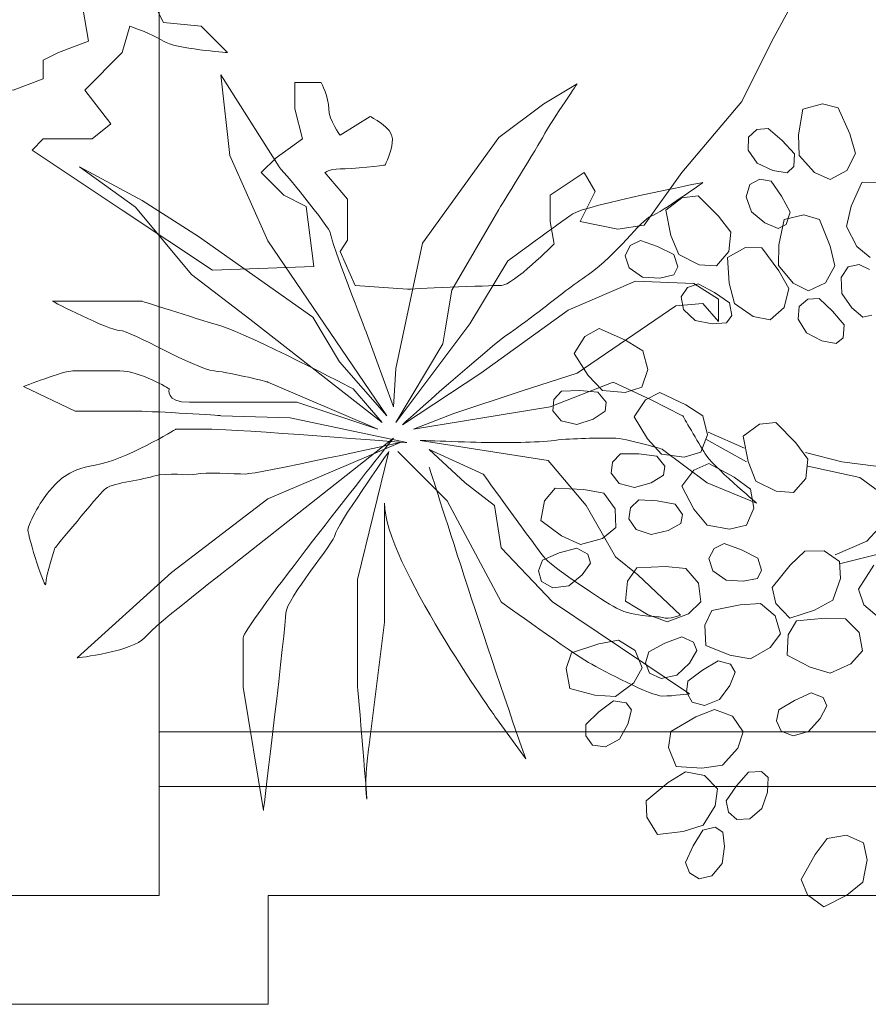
# Model space of a CAD drawing. Header units: millimetres. Extents: x -750 to 57307, y -2234 to 18901.
# Tile 2 of 102: x 1258 to 2445, y 0 to 1378. Entities that reach past the tile are written whole.
import ezdxf

# ---------------------------------------------------------------- set-up
doc = ezdxf.new("R2010")
doc.units = ezdxf.units.MM
doc.header["$MEASUREMENT"] = 0
doc.layers.add('GREY SCALE', color=9, linetype='Continuous', lineweight=0, true_color=0x808080)
doc.layers.add('GREYSCALE', color=9, linetype='Continuous', lineweight=0, true_color=0x808080)

# ---------------------------------------------------------------- blocks, each defined once
blk = doc.blocks.new('FLOOR PLAN')
at = {"layer": 'GREYSCALE', "ltscale": 0.25}
for p, q in [((1453.1, 1755), (1453.1, 152.4)), ((1453.1, 1755), (1453.1, 152.4)), ((1453.1, 1755), (1453.1, 152.4)), ((1453.1, 381), (1453.1, 304.8)), ((4069.5, 381), (1453.1, 381)), ((1453.1, 381), (4069.5, 381)), ((1453.1, 304.8), (1453.1, 304.8)), ((1453.1, 304.8), (4032.6, 304.8)), ((4032.6, 304.8), (1453.1, 304.8)), ((1453.1, 304.8), (4069.5, 304.8)), ((1453.1, 304.8), (4069.5, 304.8)), ((1453.1, 152.4), (1453.1, 304.8)), ((1453.1, 304.8), (11785.4, 304.8)), ((1453.1, 152.4), (152.4, 152.4)), ((1453.1, 152.4), (152.4, 152.4)), ((1453.1, 152.4), (152.4, 152.4)), ((152.4, 152.4), (1453.1, 152.4))]:
    blk.add_line(p, q, dxfattribs=at)
at = {"layer": 'GREYSCALE'}
for p, q in [((2354, 1252.2), (2381.3, 1260)), ((2381.3, 1260), (2403.5, 1254.4)), ((2403.5, 1254.4), (2419.8, 1217.7)), ((2347.8, 1216.6), (2354, 1252.2)), ((2277.2, 1195.2), (2278, 1213.1)), ((2278, 1213.1), (2289.7, 1223.8)), ((2289.7, 1223.8), (2305.5, 1225.3)), ((2305.5, 1225.3), (2325, 1208.7)), ((2348.7, 1187.3), (2347.8, 1216.6)), ((2419.8, 1217.7), (2427.5, 1190.4)), ((2325, 1208.7), (2342.1, 1189.9)), ((2289.8, 1176.6), (2277.2, 1195.2)), ((2342.1, 1189.9), (2341.3, 1172)), ((2370.1, 1163.9), (2348.7, 1187.3)), ((2427.5, 1190.4), (2415.2, 1166.3)), ((2311.8, 1166.6), (2289.8, 1176.6)), ((2341.3, 1172), (2331.9, 1163.4)), ((2331.9, 1163.4), (2311.8, 1166.6)), ((2392.1, 1153.9), (2370.1, 1163.9)), ((2415.2, 1166.3), (2392.1, 1153.9)), ((2274.6, 1129.8), (2279.9, 1146.9)), ((2279.9, 1146.9), (2293.9, 1154.3)), ((2293.9, 1154.3), (2309.6, 1151.8)), ((2309.6, 1151.8), (2324.2, 1130.8)), ((2421.3, 1116.8), (2436.2, 1149.7)), ((2436.2, 1149.7), (2464.6, 1150.3)), ((2184.6, 1128.2), (2207.4, 1131.1)), ((2207.4, 1131.1), (2235.8, 1102.8)), ((2282.1, 1108.6), (2274.6, 1129.8)), ((2324.2, 1130.8), (2336, 1108.3)), ((2162, 1111.2), (2184.6, 1128.2)), ((2414.8, 1088.2), (2421.3, 1116.8)), ((2169.1, 1075.7), (2162, 1111.2)), ((2235.8, 1102.8), (2252.9, 1080.1)), ((2300.8, 1093.4), (2282.1, 1108.6)), ((2327.7, 1098), (2355.3, 1104.6)), ((2336, 1108.3), (2330.7, 1091.1)), ((2355.3, 1104.6), (2377.3, 1098.2)), ((2319.4, 1085.2), (2300.8, 1093.4)), ((2330.7, 1091.1), (2319.4, 1085.2)), ((2320.1, 1062.6), (2327.7, 1098)), ((2377.3, 1098.2), (2392.1, 1060.8)), ((2429.5, 1060.1), (2414.8, 1088.2)), ((2180.5, 1048.8), (2169.1, 1075.7)), ((2252.9, 1080.1), (2250.1, 1053.1)), ((2105.3, 1047.2), (2112.4, 1061.4)), ((2112.4, 1061.4), (2126.5, 1068.6)), ((2126.5, 1068.6), (2150.7, 1060.1)), ((2319.9, 1033.4), (2320.1, 1062.6)), ((2392.1, 1060.8), (2398.7, 1033.2)), ((2111, 1030.2), (2105.3, 1047.2)), ((2150.7, 1060.1), (2173.4, 1048.8)), ((2173.4, 1048.8), (2179.1, 1031.7)), ((2209, 1034.6), (2180.5, 1048.8)), ((2250.1, 1053.1), (2233.1, 1033.2)), ((2248.6, 1044.9), (2273.5, 1058.6)), ((2273.5, 1058.6), (2296.3, 1058.2)), ((2296.3, 1058.2), (2320.5, 1026.1)), ((2448.3, 1044.9), (2429.5, 1060.1)), ((2233.1, 1033.2), (2209, 1034.6)), ((2250.7, 1008.8), (2248.6, 1044.9)), ((2340.3, 1009.1), (2319.9, 1033.4)), ((2398.7, 1033.2), (2385.4, 1009.6)), ((2417.2, 1031.9), (2432.8, 1035)), ((2432.8, 1035), (2447.1, 1028.2)), ((2129.5, 1017.5), (2111, 1030.2)), ((2173.5, 1020.4), (2153.6, 1016.1)), ((2179.1, 1031.7), (2173.5, 1020.4)), ((2320.5, 1026.1), (2334.2, 1001.3)), ((2407.3, 1016.9), (2417.2, 1031.9)), ((2153.6, 1016.1), (2129.5, 1017.5)), ((2192.4, 1002.7), (2207.5, 1007.8)), ((2207.5, 1007.8), (2230.2, 995.9)), ((2258.1, 980.5), (2250.7, 1008.8)), ((2361.8, 998.1), (2340.3, 1009.1)), ((2385.4, 1009.6), (2361.8, 998.1)), ((2408.6, 994.5), (2407.3, 1016.9)), ((2183.4, 989.7), (2192.4, 1002.7)), ((2230.2, 995.9), (2251.1, 981.5)), ((2334.2, 1001.3), (2327.6, 975)), ((2422.3, 974.6), (2408.6, 994.5)), ((2186.7, 972), (2183.4, 989.7)), ((2251.1, 981.5), (2254.3, 963.9)), ((2284.3, 962.5), (2258.1, 980.5)), ((2348.6, 976.3), (2360.8, 986.5)), ((2360.8, 986.5), (2376.6, 987.3)), ((2376.6, 987.3), (2395.4, 969.9)), ((2203.2, 956.8), (2186.7, 972)), ((2327.6, 975), (2308, 957.7)), ((2347.1, 958.4), (2348.6, 976.3)), ((2395.4, 969.9), (2411.7, 950.5)), ((2437.9, 961.5), (2422.3, 974.6)), ((2226.9, 952), (2203.2, 956.8)), ((2247.1, 953.4), (2226.9, 952)), ((2254.3, 963.9), (2247.1, 953.4)), ((2308, 957.7), (2284.3, 962.5)), ((2358.9, 939.3), (2347.1, 958.4)), ((2450.3, 964.1), (2437.9, 961.5)), ((2048.9, 934.4), (2069, 945.3)), ((2069, 945.3), (2105.8, 929.1)), ((2380.5, 928.4), (2358.9, 939.3)), ((2411.7, 950.5), (2410.1, 932.6)), ((2033.9, 910.3), (2048.9, 934.4)), ((2105.8, 929.1), (2129.9, 914.1)), ((2400.4, 924.4), (2380.5, 928.4)), ((2410.1, 932.6), (2400.4, 924.4)), ((2053.4, 879.8), (2033.9, 910.3)), ((2129.9, 914.1), (2137, 888)), ((2137, 888), (2128.4, 863.3)), ((2073.7, 858.8), (2053.4, 879.8)), ((2005.6, 846), (2016.3, 857.8)), ((2016.3, 857.8), (2041.8, 858.6)), ((2041.8, 858.6), (2067.1, 856.2)), ((2067.1, 856.2), (2078.6, 842.4)), ((2105.4, 855.9), (2073.7, 858.8)), ((2128.4, 863.3), (2105.4, 855.9)), ((2133.5, 845.8), (2153.9, 856.1)), ((2153.9, 856.1), (2190.2, 838.9)), ((2004.1, 830.2), (2005.6, 846)), ((2078.6, 842.4), (2077.4, 829.8)), ((2117.8, 822.1), (2133.5, 845.8)), ((2015.6, 816.4), (2004.1, 830.2)), ((2077.4, 829.8), (2060.5, 818.6)), ((2190.2, 838.9), (2213.9, 823.2)), ((2037.5, 811.2), (2015.6, 816.4)), ((2060.5, 818.6), (2037.5, 811.2)), ((2136.4, 791.1), (2117.8, 822.1)), ((2213.9, 823.2), (2220.3, 796.9)), ((2293.3, 811.6), (2316.1, 814.2)), ((2316.1, 814.2), (2344.2, 785.5)), ((2272, 778.1), (2221.2, 800.4)), ((2270.4, 794.8), (2293.3, 811.6)), ((2156.2, 769.5), (2136.4, 791.1)), ((2220.3, 796.9), (2210.9, 772.4)), ((2275.1, 759.1), (2218, 790.8)), ((2277.2, 759.2), (2270.4, 794.8)), ((2344.2, 785.5), (2361, 762.6)), ((2210.9, 772.4), (2187.7, 765.7)), ((2357.6, 771.8), (2408.4, 759.1)), ((2085.8, 742.9), (2087.7, 758.6)), ((2087.7, 758.6), (2098.7, 770.1)), ((2098.7, 770.1), (2124.3, 770.2)), ((2124.3, 770.2), (2149.5, 767.1)), ((2149.5, 767.1), (2160.6, 753)), ((2187.7, 765.7), (2156.2, 769.5)), ((2288.3, 732.1), (2277.2, 759.2)), ((2361, 762.6), (2357.9, 735.7)), ((2408.4, 759.1), (2456, 752.7)), ((2160.6, 753), (2159, 740.4)), ((2184.5, 724.8), (2201.4, 747.5)), ((2201.4, 747.5), (2222.4, 756.7)), ((2222.4, 756.7), (2257.7, 737.6)), ((2433.8, 736.9), (2360.8, 752.7)), ((2096.9, 728.7), (2085.8, 742.9)), ((2159, 740.4), (2141.7, 729.7)), ((2257.7, 737.6), (2280.5, 720.7)), ((2316.5, 717.7), (2288.3, 732.1)), ((2357.9, 735.7), (2340.6, 716)), ((2468.7, 711.5), (2433.8, 736.9)), ((1992.3, 704.6), (2007.1, 722)), ((2007.1, 722), (2047.3, 720.2)), ((2047.3, 720.2), (2075.2, 715)), ((2118.5, 722.9), (2096.9, 728.7)), ((2141.7, 729.7), (2118.5, 722.9)), ((2201.4, 692.8), (2184.5, 724.8)), ((2280.5, 720.7), (2285.5, 694.1)), ((2340.6, 716), (2316.5, 717.7)), ((1987, 676.7), (1992.3, 704.6)), ((2075.2, 715), (2091.3, 693.2)), ((2112.9, 694.7), (2124.5, 705.6)), ((2124.5, 705.6), (2150.1, 704.3)), ((2150.1, 704.3), (2175.1, 699.9)), ((2091.3, 693.2), (2092.1, 667)), ((2110.2, 679.1), (2112.9, 694.7)), ((2175.1, 699.9), (2185.4, 685.2)), ((2220, 670.2), (2201.4, 692.8)), ((2285.5, 694.1), (2274.8, 670.2)), ((2443.3, 648), (2481.4, 689.2)), ((2016.2, 655.3), (1987, 676.7)), ((2120.5, 664.4), (2110.2, 679.1)), ((2185.4, 685.2), (2183.2, 672.7)), ((2092.1, 667), (2073.3, 651.8)), ((2141.8, 657.4), (2120.5, 664.4)), ((2165.4, 663), (2141.8, 657.4)), ((2183.2, 672.7), (2165.4, 663)), ((2251.3, 664.7), (2220, 670.2)), ((2274.8, 670.2), (2251.3, 664.7)), ((2042.8, 643.1), (2016.2, 655.3)), ((2073.3, 651.8), (2042.8, 643.1)), ((2398.9, 628.9), (2443.3, 648)), ((2013.1, 631.4), (2037.6, 638.3)), ((2037.6, 638.3), (2053.2, 629.6)), ((2222.5, 623.6), (2229.8, 637.7)), ((2229.8, 637.7), (2244, 644.6)), ((2244, 644.6), (2268.1, 635.9)), ((2268.1, 635.9), (2290.7, 624.3)), ((2335.9, 614.5), (2356.5, 634)), ((2356.5, 634), (2383.6, 634.3)), ((2383.6, 634.3), (2405.3, 619.6)), ((2481.4, 635.3), (2405.2, 616.2)), ((1983.9, 606.5), (1989.6, 621.4)), ((1989.6, 621.4), (2013.1, 631.4)), ((2053.2, 629.6), (2056.7, 617.4)), ((2228, 606.5), (2222.5, 623.6)), ((2290.7, 624.3), (2296.2, 607.2)), ((1988.2, 591.3), (1983.9, 606.5)), ((2056.7, 617.4), (2044.9, 600.8)), ((2108.4, 592.2), (2121.7, 610.8)), ((2121.7, 610.8), (2161.8, 612.5)), ((2161.8, 612.5), (2190.1, 609.6)), ((2190.1, 609.6), (2208, 589.3)), ((2246.4, 593.5), (2228, 606.5)), ((2296.2, 607.2), (2290.4, 595.9)), ((2310.9, 583), (2335.9, 614.5)), ((2405.3, 619.6), (2406.6, 595.5)), ((2431.6, 580.7), (2453.3, 614.5)), ((2044.9, 600.8), (2026.2, 585.6)), ((2270.5, 591.8), (2246.4, 593.5)), ((2290.4, 595.9), (2270.5, 591.8)), ((2406.6, 595.5), (2395.8, 565.6)), ((2003.9, 582.5), (1988.2, 591.3)), ((2026.2, 585.6), (2003.9, 582.5)), ((2105.5, 564), (2108.4, 592.2)), ((2208, 589.3), (2211.1, 563.3)), ((2316.3, 560.8), (2310.9, 583)), ((2439.2, 559.1), (2431.6, 580.7)), ((2395.8, 565.6), (2370.3, 551.3)), ((2136.4, 545.2), (2105.5, 564)), ((2211.1, 563.3), (2193.7, 546.5)), ((2226.7, 551), (2266, 559.1)), ((2266, 559.1), (2294.4, 560.8)), ((2294.4, 560.8), (2315.3, 543.5)), ((2335.8, 540.1), (2316.3, 560.8)), ((2370.3, 551.3), (2335.8, 540.1)), ((2460.7, 540.6), (2439.2, 559.1)), ((2164, 535.2), (2136.4, 545.2)), ((2193.7, 546.5), (2164, 535.2)), ((2216.6, 530.5), (2226.7, 551)), ((2315.3, 543.5), (2322.5, 518.4)), ((2345.2, 536.3), (2385.2, 540.4)), ((2385.2, 540.4), (2413.5, 539.3)), ((2413.5, 539.3), (2432.7, 520)), ((2218.2, 502.1), (2216.6, 530.5)), ((2333.1, 516.9), (2345.2, 536.3)), ((2160.8, 505.1), (2184.5, 514.1)), ((2184.5, 514.1), (2200.9, 506.8)), ((2322.5, 518.4), (2308, 499)), ((2331.9, 488.5), (2333.1, 516.9)), ((2432.7, 520), (2437.3, 494.3)), ((2030.1, 491.5), (2068.2, 504.3)), ((2068.2, 504.3), (2096.1, 509.5)), ((2096.1, 509.5), (2119, 495)), ((2138.2, 493.2), (2160.8, 505.1)), ((2200.9, 506.8), (2205.4, 494.9)), ((2251.8, 488.5), (2218.2, 502.1)), ((2308, 499), (2280.5, 483.2)), ((2022.5, 469.9), (2030.1, 491.5)), ((2119, 495), (2129.2, 470.9)), ((2133.8, 477.9), (2138.2, 493.2)), ((2205.4, 494.9), (2195.1, 477.4)), ((2280.5, 483.2), (2251.8, 488.5)), ((2363.9, 471.6), (2331.9, 488.5)), ((2437.3, 494.3), (2421, 476.5)), ((2027.7, 442), (2022.5, 469.9)), ((2129.2, 470.9), (2117.2, 449.9)), ((2139.4, 463.1), (2133.8, 477.9)), ((2195.1, 477.4), (2177.7, 460.6)), ((2213.4, 467.7), (2235.4, 480.4)), ((2235.4, 480.4), (2252.7, 475.8)), ((2252.7, 475.8), (2259.1, 464.8)), ((2392, 463.4), (2363.9, 471.6)), ((2421, 476.5), (2392, 463.4)), ((2155.8, 455.7), (2139.4, 463.1)), ((2177.7, 460.6), (2155.8, 455.7)), ((2193, 452.3), (2213.4, 467.7)), ((2259.1, 464.8), (2251.7, 445.8)), ((2062.7, 432.6), (2027.7, 442)), ((2117.2, 449.9), (2091.9, 430.8)), ((2191.1, 436.5), (2193, 452.3)), ((2251.7, 445.8), (2237.2, 426.5)), ((2091.9, 430.8), (2062.7, 432.6)), ((2199, 422.8), (2191.1, 436.5)), ((2342.2, 425.2), (2365.3, 435.7)), ((2365.3, 435.7), (2382.1, 429.3)), ((2382.1, 429.3), (2387.4, 417.8)), ((2068.4, 409.1), (2088.7, 424.4)), ((2088.7, 424.4), (2106.5, 421.9)), ((2106.5, 421.9), (2114.1, 411.8)), ((2216.3, 418.1), (2199, 422.8)), ((2237.2, 426.5), (2216.3, 418.1)), ((2320.3, 411.9), (2342.2, 425.2)), ((2387.4, 417.8), (2378.1, 399.7)), ((2050.1, 391.3), (2068.4, 409.1)), ((2114.1, 411.8), (2109.1, 392.1)), ((2169.1, 381.9), (2203.9, 402)), ((2203.9, 402), (2230.2, 412.6)), ((2230.2, 412.6), (2255.5, 402.9)), ((2255.5, 402.9), (2270.3, 381.3)), ((2316.9, 396.4), (2320.3, 411.9)), ((2378.1, 399.7), (2361.8, 381.9)), ((2050.1, 375.4), (2050.1, 391.3)), ((2109.1, 392.1), (2097.1, 371.1)), ((2323.4, 382), (2316.9, 396.4)), ((2059.7, 362.7), (2050.1, 375.4)), ((2166, 359.2), (2169.1, 381.9)), ((2270.3, 381.3), (2262.7, 358.4)), ((2340.2, 375.6), (2323.4, 382)), ((2361.8, 381.9), (2340.2, 375.6)), ((2077.5, 360.3), (2059.7, 362.7)), ((2097.1, 371.1), (2077.5, 360.3)), ((2176.5, 332.9), (2166, 359.2)), ((2262.7, 358.4), (2241.6, 334.6)), ((2212.7, 330.6), (2176.5, 332.9)), ((2241.6, 334.6), (2212.7, 330.6)), ((2165.6, 310.5), (2189.8, 325.4)), ((2189.8, 325.4), (2216.4, 320.2)), ((2216.4, 320.2), (2234.6, 301.4)), ((2261, 305.6), (2277.9, 324.6)), ((2277.9, 324.6), (2295.8, 325.7)), ((2295.8, 325.7), (2305.3, 317.3)), ((2305.3, 317.3), (2304.3, 297)), ((2134.8, 284.8), (2165.6, 310.5)), ((2246.6, 284.5), (2261, 305.6)), ((2234.6, 301.4), (2231, 277.5)), ((2304.3, 297), (2296.7, 274)), ((2135.6, 261.9), (2134.8, 284.8)), ((2231, 277.5), (2214.3, 250.5)), ((2249.8, 268.9), (2246.6, 284.5)), ((2150.4, 237.8), (2135.6, 261.9)), ((2261.6, 258.4), (2249.8, 268.9)), ((2296.7, 274), (2279.6, 259.5)), ((2214.3, 250.5), (2186.4, 241.6)), ((2279.6, 259.5), (2261.6, 258.4)), ((2186.4, 241.6), (2150.4, 237.8)), ((2200.3, 221.8), (2213.7, 243.4)), ((2213.7, 243.4), (2231.1, 247.6)), ((2231.1, 247.6), (2241.9, 240.9)), ((2241.9, 240.9), (2244.4, 220.7)), ((2388.1, 232.1), (2414.8, 236.8)), ((2414.8, 236.8), (2438.6, 225.9)), ((2189.6, 198.6), (2200.3, 221.8)), ((2244.4, 220.7), (2240.8, 196.8)), ((2371, 209.5), (2388.1, 232.1)), ((2438.6, 225.9), (2443.9, 202.3)), ((2351.5, 174.4), (2371, 209.5)), ((2195.4, 183.8), (2189.6, 198.6)), ((2240.8, 196.8), (2226.4, 179.6)), ((2443.9, 202.3), (2438, 171.1)), ((2208.9, 175.4), (2195.4, 183.8)), ((2226.4, 179.6), (2208.9, 175.4)), ((2360.5, 153.3), (2351.5, 174.4)), ((2438, 171.1), (2415.2, 152.8)), ((2383.1, 136.2), (2360.5, 153.3)), ((2415.2, 152.8), (2383.1, 136.2))]:
    blk.add_line(p, q, dxfattribs=at)
at = {"layer": 'GREYSCALE', "ltscale": 0.2}
for p, q in [((1605.5, 0), (1605.5, 152.4)), ((1605.5, 152.4), (11785.4, 152.4)), ((0, 0), (1605.5, 0))]:
    blk.add_line(p, q, dxfattribs=at)
at = {"layer": 'GREYSCALE'}
for points, knots in [([(1433, 2067.2), (1433, 2067.2), (1480.2, 2067.2), (1480.2, 2067.2), (1480.2, 2067.2), (1496.1, 2040.9), (1496.1, 2040.9), (1496.1, 2040.9), (1496.1, 1977.9), (1496.1, 1977.9), (1496.1, 1977.9), (1538.1, 1956.8), (1538.1, 1956.8), (1538.1, 1956.8), (1538.1, 2009.4), (1538.1, 2009.4), (1538.1, 2009.4), (1517, 2051.4), (1517, 2051.4), (1517, 2051.4), (1590.6, 2030.4), (1590.6, 2030.4), (1590.6, 2030.4), (1590.6, 2082.9), (1590.6, 2082.9), (1590.6, 2082.9), (1559, 2077.7), (1559, 2077.7), (1559, 2077.7), (1585.3, 2109.2), (1585.3, 2109.2), (1585.3, 2109.2), (1485.5, 2146), (1485.5, 2146), (1485.5, 2146), (1433, 2224.8), (1433, 2224.8), (1433, 2224.8), (1443.5, 2277.4), (1459.2, 2282.6), (1475, 2287.9), (1532.7, 2329.9), (1569.6, 2335.2), (1606.3, 2340.4), (1816.7, 2340.4), (1816.7, 2340.4), (1816.7, 2340.4), (1895.3, 2298.4), (1895.3, 2298.4), (1895.3, 2298.4), (1895.3, 2235.3), (1895.3, 2235.3), (1895.3, 2235.3), (1848.1, 2209), (1848.1, 2209), (1848.1, 2209), (1811.3, 2209), (1811.3, 2209), (1811.3, 2209), (1753.5, 2156.5), (1753.5, 2156.5), (1753.5, 2156.5), (1816.7, 2161.8), (1816.7, 2161.8), (1816.7, 2161.8), (1827.1, 2125), (1827.1, 2125), (1827.1, 2125), (1832.3, 2098.7), (1832.3, 2098.7), (1832.3, 2098.7), (1837.6, 2056.7), (1837.6, 2056.7), (1837.6, 2056.7), (1890.1, 2056.7), (1890.1, 2056.7), (1890.1, 2056.7), (1895.3, 2103.9), (1895.3, 2103.9), (1895.3, 2103.9), (1895.3, 2156.5), (1895.3, 2156.5), (1895.3, 2156.5), (1916.4, 2172.3), (1916.4, 2172.3), (1916.4, 2172.3), (1937.4, 2125), (1937.4, 2125), (1937.4, 2125), (1979.4, 2130.2), (1979.4, 2130.2), (1979.4, 2130.2), (1947.9, 2198.5), (1947.9, 2198.5), (1947.9, 2198.5), (1947.9, 2256.3), (1947.9, 2256.3), (1947.9, 2256.3), (1979.4, 2287.9), (1979.4, 2287.9), (1979.4, 2287.9), (2047.7, 2287.9), (2047.7, 2287.9), (2047.7, 2287.9), (2094.9, 2240.5), (2094.9, 2240.5), (2094.9, 2240.5), (2137.1, 2167), (2137.1, 2167), (2137.1, 2167), (2221.2, 2109.2), (2221.2, 2109.2), (2221.2, 2109.2), (2226.4, 2051.4), (2226.4, 2051.4), (2226.4, 2051.4), (2173.8, 2019.9), (2173.8, 2019.9), (2173.8, 2019.9), (2126.5, 2051.4), (2126.5, 2051.4), (2126.5, 2051.4), (2068.7, 2030.4), (2068.7, 2030.4), (2068.7, 2030.4), (2074.1, 2009.4), (2074.1, 2009.4), (2074.1, 2009.4), (2137.1, 1998.9), (2137.1, 1998.9), (2137.1, 1998.9), (2158.1, 1988.3), (2158.1, 1988.3), (2158.1, 1988.3), (2100.2, 1951.6), (2100.2, 1951.6), (2100.2, 1951.6), (2094.9, 1909.5), (2094.9, 1909.5), (2094.9, 1909.5), (2126.5, 1909.5), (2126.5, 1909.5), (2126.5, 1909.5), (2152.8, 1930.5), (2152.8, 1930.5), (2152.8, 1930.5), (2173.8, 1909.5), (2173.8, 1909.5), (2173.8, 1909.5), (2179.1, 1867.5), (2179.1, 1867.5), (2179.1, 1867.5), (2184.4, 1836), (2184.4, 1836), (2184.4, 1836), (2210.6, 1883.3), (2210.6, 1883.3), (2210.6, 1883.3), (2210.6, 1930.5), (2210.6, 1930.5), (2210.6, 1930.5), (2215.9, 1977.9), (2215.9, 1977.9), (2215.9, 1977.9), (2247.4, 1977.9), (2247.4, 1977.9), (2247.4, 1977.9), (2263.2, 1998.9), (2263.2, 1998.9), (2263.2, 1998.9), (2305.2, 1967.4), (2305.2, 1967.4), (2305.2, 1967.4), (2336.7, 1883.3), (2341.9, 1867.5), (2347.3, 1851.8), (2363, 1772.9), (2363, 1772.9), (2363, 1772.9), (2373.4, 1746.8), (2373.4, 1730.9), (2373.4, 1715.2), (2373.4, 1636.3), (2373.4, 1636.3), (2373.4, 1636.3), (2363, 1589), (2363, 1589), (2363, 1589), (2305.2, 1562.8), (2305.2, 1562.8), (2305.2, 1562.8), (2273.7, 1599.6), (2273.7, 1599.6), (2273.7, 1599.6), (2263.2, 1657.4), (2263.2, 1657.4), (2263.2, 1657.4), (2236.8, 1636.3), (2236.8, 1636.3), (2236.8, 1636.3), (2226.4, 1610.1), (2226.4, 1610.1), (2226.4, 1610.1), (2173.8, 1620.6), (2173.8, 1620.6), (2173.8, 1620.6), (2131.8, 1599.6), (2131.8, 1599.6), (2131.8, 1599.6), (2137.1, 1547.1), (2137.1, 1547.1), (2137.1, 1547.1), (2179.1, 1536.5), (2179.1, 1536.5), (2179.1, 1536.5), (2163.3, 1515.4), (2194.8, 1489.2), (2226.4, 1462.9), (2252.7, 1505), (2252.7, 1505), (2252.7, 1505), (2258, 1531.3), (2258, 1531.3), (2258, 1531.3), (2305.2, 1531.3), (2305.2, 1531.3), (2305.2, 1531.3), (2326.2, 1478.7), (2326.2, 1478.7), (2326.2, 1478.7), (2368.3, 1462.9), (2368.3, 1462.9), (2368.3, 1462.9), (2341.9, 1405.1), (2341.9, 1405.1), (2341.9, 1405.1), (2310.4, 1347.3), (2310.4, 1347.3), (2310.4, 1347.3), (2268.4, 1263.2), (2268.4, 1263.2), (2268.4, 1263.2), (2184.4, 1163.5), (2184.4, 1163.5), (2184.4, 1163.5), (2131.8, 1089.9), (2131.8, 1089.9), (2131.8, 1089.9), (2094.9, 1084.6), (2094.9, 1084.6), (2094.9, 1084.6), (2042.5, 1095.1), (2042.5, 1095.1), (2042.5, 1095.1), (2063.4, 1137.1), (2063.4, 1137.1), (2063.4, 1137.1), (2047.7, 1163.5), (2047.7, 1163.5), (2047.7, 1163.5), (2000.4, 1131.9), (2000.4, 1131.9), (2000.4, 1131.9), (2000.4, 1095.1), (2000.4, 1095.1), (2000.4, 1095.1), (2005.7, 1063.7), (2005.7, 1063.7), (2005.7, 1063.7), (1947.9, 1005.7), (1932.1, 1005.7), (1916.4, 1005.7), (1800.7, 1000.5), (1800.7, 1000.5), (1800.7, 1000.5), (1727.2, 1005.7), (1727.2, 1005.7), (1727.2, 1005.7), (1706.2, 1053.1), (1706.2, 1053.1), (1706.2, 1053.1), (1716.7, 1068.9), (1716.7, 1068.9), (1716.7, 1068.9), (1716.7, 1126.6), (1716.7, 1126.6), (1716.7, 1126.6), (1685.1, 1163.5), (1685.1, 1163.5), (1685.1, 1163.5), (1690.5, 1168.7), (1706.2, 1168.7), (1722, 1168.7), (1769.2, 1174), (1769.2, 1174), (1769.2, 1174), (1779.8, 1195), (1779.8, 1210.7), (1779.8, 1226.5), (1748.3, 1242.2), (1748.3, 1242.2), (1748.3, 1242.2), (1706.2, 1216), (1706.2, 1216), (1706.2, 1216), (1690.5, 1237), (1690.5, 1252.8), (1690.5, 1268.5), (1680, 1289.6), (1680, 1289.6), (1680, 1289.6), (1643.1, 1289.6), (1643.1, 1289.6), (1643.1, 1289.6), (1643.1, 1252.8), (1643.1, 1252.8), (1643.1, 1252.8), (1653.6, 1210.7), (1653.6, 1210.7), (1653.6, 1210.7), (1616.8, 1184.4), (1616.8, 1184.4), (1616.8, 1184.4), (1595.8, 1163.5), (1595.8, 1163.5), (1595.8, 1163.5), (1627.4, 1131.9), (1627.4, 1131.9), (1627.4, 1131.9), (1659, 1116.2), (1659, 1116.2), (1659, 1116.2), (1669.4, 1032.1), (1669.4, 1032.1), (1669.4, 1032.1), (1527.6, 1026.9), (1527.6, 1026.9), (1527.6, 1026.9), (1401.5, 1110.9), (1401.5, 1110.9), (1401.5, 1110.9), (1275.4, 1195), (1275.4, 1195), (1275.4, 1195), (1291, 1210.7), (1291, 1210.7), (1291, 1210.7), (1359.4, 1210.7), (1359.4, 1210.7), (1359.4, 1210.7), (1385.6, 1231.7), (1385.6, 1231.7), (1385.6, 1231.7), (1348.9, 1279), (1348.9, 1279), (1348.9, 1279), (1401.5, 1331.6), (1401.5, 1331.6), (1401.5, 1331.6), (1412, 1368.4), (1412, 1368.4), (1412, 1368.4), (1443.5, 1357.8), (1459.2, 1347.3), (1475, 1336.8), (1548.6, 1331.6), (1548.6, 1331.6), (1548.6, 1331.6), (1511.8, 1368.4), (1511.8, 1368.4), (1511.8, 1368.4), (1459.2, 1373.6), (1459.2, 1373.6), (1459.2, 1373.6), (1438.2, 1415.7), (1438.2, 1415.7), (1438.2, 1415.7), (1396.2, 1415.7), (1396.2, 1415.7), (1396.2, 1415.7), (1375.2, 1447.2), (1375.2, 1447.2), (1375.2, 1447.2), (1343.6, 1410.4), (1343.6, 1410.4), (1343.6, 1410.4), (1354.1, 1347.3), (1354.1, 1347.3), (1354.1, 1347.3), (1312.1, 1331.6), (1312.1, 1331.6), (1312.1, 1331.6), (1291, 1321.1), (1291, 1321.1), (1291, 1321.1), (1291, 1294.8), (1291, 1294.8), (1291, 1294.8), (1249, 1279), (1249, 1279), (1249, 1279), (1191.3, 1289.6), (1191.3, 1289.6), (1191.3, 1289.6), (1144, 1447.2), (1144, 1447.2), (1144, 1447.2), (1117.7, 1583.8), (1117.7, 1583.8), (1117.7, 1583.8), (1117.7, 1704.7), (1117.7, 1704.7), (1117.7, 1704.7), (1133.5, 1725.7), (1133.5, 1725.7), (1133.5, 1725.7), (1191.3, 1688.9), (1191.3, 1688.9), (1191.3, 1688.9), (1217.5, 1646.9), (1217.5, 1646.9), (1217.5, 1646.9), (1228, 1667.9), (1228, 1667.9), (1228, 1667.9), (1238.5, 1683.7), (1238.5, 1683.7), (1238.5, 1683.7), (1306.9, 1683.7), (1306.9, 1683.7), (1306.9, 1683.7), (1364.6, 1688.9), (1364.6, 1688.9), (1364.6, 1688.9), (1375.2, 1720.4), (1375.2, 1720.4), (1375.2, 1720.4), (1322.5, 1730.9), (1322.5, 1730.9), (1322.5, 1730.9), (1275.4, 1730.9), (1275.4, 1730.9), (1275.4, 1730.9), (1217.5, 1751.9), (1217.5, 1751.9), (1217.5, 1751.9), (1238.5, 1799.2), (1238.5, 1799.2), (1238.5, 1799.2), (1338.4, 1815), (1354.1, 1820.2), (1369.9, 1825.4), (1369.9, 1846.5), (1369.9, 1846.5), (1369.9, 1846.5), (1369.9, 1883.3), (1369.9, 1883.3), (1369.9, 1883.3), (1348.9, 1893.8), (1348.9, 1893.8), (1348.9, 1893.8), (1306.9, 1867.5), (1306.9, 1867.5), (1306.9, 1867.5), (1264.8, 1867.5), (1264.8, 1867.5), (1264.8, 1867.5), (1243.9, 1909.5), (1243.9, 1909.5), (1243.9, 1909.5), (1212.3, 1878), (1207, 1857), (1201.8, 1836), (1170.3, 1799.2), (1170.3, 1799.2), (1170.3, 1799.2), (1107.3, 1788.7), (1107.3, 1804.4), (1107.3, 1820.2), (1122.9, 1925.3), (1122.9, 1925.3), (1122.9, 1925.3), (1222.8, 2062), (1222.8, 2062), (1222.8, 2062), (1301.6, 2161.8), (1301.6, 2161.8), (1301.6, 2161.8), (1359.4, 2203.8), (1359.4, 2203.8), (1359.4, 2203.8), (1427.7, 2161.8), (1427.7, 2161.8), (1427.7, 2161.8), (1427.7, 2135), (1427.7, 2135), (1427.7, 2135), (1433, 2067.2), (1433, 2067.2)], [0, 0, 0, 0, 1, 1, 1, 2, 2, 2, 3, 3, 3, 4, 4, 4, 5, 5, 5, 6, 6, 6, 7, 7, 7, 8, 8, 8, 9, 9, 9, 10, 10, 10, 11, 11, 11, 12, 12, 12, 13, 13, 13, 14, 14, 14, 15, 15, 15, 16, 16, 16, 17, 17, 17, 18, 18, 18, 19, 19, 19, 20, 20, 20, 21, 21, 21, 22, 22, 22, 23, 23, 23, 24, 24, 24, 25, 25, 25, 26, 26, 26, 27, 27, 27, 28, 28, 28, 29, 29, 29, 30, 30, 30, 31, 31, 31, 32, 32, 32, 33, 33, 33, 34, 34, 34, 35, 35, 35, 36, 36, 36, 37, 37, 37, 38, 38, 38, 39, 39, 39, 40, 40, 40, 41, 41, 41, 42, 42, 42, 43, 43, 43, 44, 44, 44, 45, 45, 45, 46, 46, 46, 47, 47, 47, 48, 48, 48, 49, 49, 49, 50, 50, 50, 51, 51, 51, 52, 52, 52, 53, 53, 53, 54, 54, 54, 55, 55, 55, 56, 56, 56, 57, 57, 57, 58, 58, 58, 59, 59, 59, 60, 60, 60, 61, 61, 61, 62, 62, 62, 63, 63, 63, 64, 64, 64, 65, 65, 65, 66, 66, 66, 67, 67, 67, 68, 68, 68, 69, 69, 69, 70, 70, 70, 71, 71, 71, 72, 72, 72, 73, 73, 73, 74, 74, 74, 75, 75, 75, 76, 76, 76, 77, 77, 77, 78, 78, 78, 79, 79, 79, 80, 80, 80, 81, 81, 81, 82, 82, 82, 83, 83, 83, 84, 84, 84, 85, 85, 85, 86, 86, 86, 87, 87, 87, 88, 88, 88, 89, 89, 89, 90, 90, 90, 91, 91, 91, 92, 92, 92, 93, 93, 93, 94, 94, 94, 95, 95, 95, 96, 96, 96, 97, 97, 97, 98, 98, 98, 99, 99, 99, 100, 100, 100, 101, 101, 101, 102, 102, 102, 103, 103, 103, 104, 104, 104, 105, 105, 105, 106, 106, 106, 107, 107, 107, 108, 108, 108, 109, 109, 109, 110, 110, 110, 111, 111, 111, 112, 112, 112, 113, 113, 113, 114, 114, 114, 115, 115, 115, 116, 116, 116, 117, 117, 117, 118, 118, 118, 119, 119, 119, 120, 120, 120, 121, 121, 121, 122, 122, 122, 123, 123, 123, 124, 124, 124, 125, 125, 125, 126, 126, 126, 127, 127, 127, 128, 128, 128, 129, 129, 129, 130, 130, 130, 131, 131, 131, 132, 132, 132, 133, 133, 133, 134, 134, 134, 135, 135, 135, 136, 136, 136, 137, 137, 137, 138, 138, 138, 139, 139, 139, 140, 140, 140, 141, 141, 141, 142, 142, 142, 143, 143, 143, 144, 144, 144, 145, 145, 145, 146, 146, 146, 147, 147, 147, 148, 148, 148, 149, 149, 149, 150, 150, 150, 151, 151, 151, 152, 152, 152, 153, 153, 153, 154, 154, 154, 155, 155, 155, 156, 156, 156, 157, 157, 157, 158, 158, 158, 159, 159, 159, 160, 160, 160, 161, 161, 161, 162, 162, 162, 163, 163, 163, 164, 164, 164, 165, 165, 165, 166, 166, 166, 166]), ([(1620.9, 1171.8), (1620.9, 1171.8), (1693.1, 1087), (1693.1, 1077.6), (1693.1, 1068.3), (1743.3, 939.6), (1743.3, 939.6)], [67, 67, 67, 67, 68, 68, 68, 69, 69, 69, 69]), ([(1529.9, 886.2), (1501.7, 889.4), (1413.8, 942.7), (1398.2, 942.7), (1382.5, 942.7), (1304, 983.5), (1304, 983.5)], [47, 47, 47, 47, 48, 48, 48, 49, 49, 49, 49]), ([(1263.3, 864.3), (1263.3, 864.3), (1319.7, 886.2), (1332.3, 886.2), (1344.9, 886.2), (1369.9, 886.2), (1398.2, 886.2), (1426.4, 886.2), (1467.2, 861.1), (1467.2, 861.1)], [39, 39, 39, 39, 40, 40, 40, 41, 41, 41, 42, 42, 42, 42]), ([(1467.2, 861.1), (1467.2, 861.1), (1460.9, 842.3), (1495.5, 842.3), (1529.9, 842.3), (1646, 842.3), (1646, 842.3)], [42, 42, 42, 42, 43, 43, 43, 44, 44, 44, 44]), ([(1539.4, 823.5), (1539.4, 823.5), (1448.4, 829.7), (1423.3, 829.7), (1398.2, 829.7), (1335.4, 829.7), (1335.4, 829.7)], [36, 36, 36, 36, 37, 37, 37, 38, 38, 38, 38]), ([(1476.6, 804.6), (1476.6, 804.6), (1498.5, 804.6), (1526.8, 804.6), (1555.1, 804.6), (1799.8, 785.8), (1799.8, 785.8)], [32, 32, 32, 32, 33, 33, 33, 34, 34, 34, 34]), ([(1790.3, 785.8), (1790.3, 785.8), (1589.5, 741.9), (1573.8, 741.9), (1558.2, 741.9), (1517.4, 745), (1504.8, 741.9)], [22, 22, 22, 22, 23, 23, 23, 24, 24, 24, 24]), ([(2157.4, 776.4), (2157.4, 776.4), (2107.2, 792.1), (2088.4, 792.1), (2069.6, 792.1), (2031.9, 792.1), (2006.8, 789), (1981.8, 785.8), (1934.7, 785.8), (1919, 785.8), (1903.3, 785.8), (1818.6, 789), (1818.6, 789)], [110, 110, 110, 110, 111, 111, 111, 112, 112, 112, 113, 113, 113, 114, 114, 114, 114]), ([(1570.8, 443.8), (1570.8, 443.8), (1570.8, 497.1), (1570.8, 512.8), (1570.8, 526.8), (1738.2, 738.2), (1774.2, 783.6)], [13, 13, 13, 13, 14, 14, 14, 15, 15, 15, 15]), ([(1774.7, 773.3), (1774.7, 773.3), (1699.4, 666.6), (1699.4, 657.2), (1699.4, 647.9), (1630.4, 566.2), (1630.4, 547.3), (1630.4, 528.5), (1599, 271.2), (1599, 271.2)], [9, 9, 9, 9, 10, 10, 10, 11, 11, 11, 12, 12, 12, 12]), ([(1307.2, 638.4), (1307.2, 638.4), (1294.6, 600.7), (1294.6, 588.2), (1294.6, 575.7), (1269.5, 654.2), (1269.5, 663.5), (1269.5, 672.9), (1291.5, 710.5), (1300.9, 720)], [27, 27, 27, 27, 28, 28, 28, 29, 29, 29, 30, 30, 30, 30]), ([(2195.1, 434.5), (2195.1, 434.5), (2173.2, 431.3), (2157.4, 431.3), (2141.7, 431.3), (2075.8, 465.8), (2053.9, 478.4)], [129, 129, 129, 129, 130, 130, 130, 131, 131, 131, 131]), ([(1746.4, 359.1), (1746.4, 359.1), (1740.1, 318.3), (1743.3, 290.1), (1746.4, 261.9), (1730.7, 446.9), (1730.7, 446.9)], [5, 5, 5, 5, 6, 6, 6, 7, 7, 7, 7])]:
    blk.add_open_spline(points, degree=3, knots=knots, dxfattribs=at)
for points in [[(1551.9, 1187.4), (1551.9, 1187.4), (1539.4, 1300.4), (1539.4, 1300.4)], [(1539.4, 1300.4), (1539.4, 1300.4), (1620.9, 1171.8), (1620.9, 1171.8)], [(1991.2, 1259.6), (1991.2, 1259.6), (2038.2, 1287.9), (2038.2, 1287.9)], [(2038.2, 1287.9), (2038.2, 1287.9), (1997.4, 1228.2), (1991.2, 1215.7)], [(1928.4, 1212.5), (1928.4, 1212.5), (1991.2, 1259.6), (1991.2, 1259.6)], [(1821.7, 1065), (1821.7, 1065), (1928.4, 1212.5), (1928.4, 1212.5)], [(1991.2, 1215.7), (1984.9, 1203.1), (1928.4, 1112.1), (1928.4, 1112.1)], [(1605.3, 1068.3), (1605.3, 1068.3), (1551.9, 1187.4), (1551.9, 1187.4)], [(1420.2, 1115.3), (1420.2, 1115.3), (1341.7, 1171.8), (1341.7, 1171.8)], [(1341.7, 1171.8), (1341.7, 1171.8), (1429.5, 1124.7), (1429.5, 1124.7)], [(2031.9, 1105.8), (2050.7, 1118.3), (2213.9, 1149.7), (2213.9, 1149.7)], [(2213.9, 1149.7), (2213.9, 1149.7), (2157.4, 1109), (2141.7, 1102.7)], [(1429.5, 1124.7), (1429.5, 1124.7), (1508, 1074.4), (1508, 1074.4)], [(1498.5, 1021.2), (1498.5, 1021.2), (1420.2, 1115.3), (1420.2, 1115.3)], [(1928.4, 1112.1), (1928.4, 1112.1), (1862.5, 999.2), (1862.5, 999.2)], [(1941, 1040), (1941, 1040), (2013.1, 1093.3), (2031.9, 1105.8)], [(2141.7, 1102.7), (2126, 1096.4), (2094.6, 1049.5), (2053.9, 1021.2)], [(1508, 1074.4), (1508, 1074.4), (1668, 961.5), (1668, 961.5)], [(1771.5, 823.5), (1771.5, 823.5), (1605.3, 1068.3), (1605.3, 1068.3)], [(1784.1, 889.4), (1784.1, 889.4), (1821.7, 1065), (1821.7, 1065)], [(1887.7, 952.1), (1887.7, 952.1), (1941, 1040), (1941, 1040)], [(1580.2, 958.4), (1580.2, 958.4), (1498.5, 1021.2), (1498.5, 1021.2)], [(2053.9, 1021.2), (2032.5, 1006.3), (2010.9, 989.7), (1991.3, 974.5)], [(2025.6, 971), (2025.6, 971), (2119.8, 1011.8), (2119.8, 1011.8)], [(2119.8, 1011.8), (2119.8, 1011.8), (2201.3, 1008.6), (2201.3, 1008.6)], [(2201.3, 1008.6), (2201.3, 1008.6), (2235.9, 986.7), (2235.9, 986.7)], [(1862.5, 999.2), (1862.5, 999.2), (1853.2, 943.5), (1853.2, 943.5)], [(1304, 983.5), (1304, 983.5), (1429.5, 983.5), (1429.5, 983.5)], [(1429.5, 983.5), (1429.5, 983.5), (1498.5, 961.5), (1539.4, 949)], [(2213.9, 980.4), (2213.9, 980.4), (2176.3, 977.3), (2176.3, 977.3)], [(2235.9, 955.3), (2235.9, 955.3), (2213.9, 980.4), (2213.9, 980.4)], [(2235.9, 986.7), (2235.9, 986.7), (2235.9, 955.3), (2235.9, 955.3)], [(1903.3, 883.1), (1903.3, 883.1), (2025.6, 971), (2025.6, 971)], [(1991.3, 974.5), (1973.7, 960.9), (1957.5, 948.5), (1944.2, 939.6)], [(2176.3, 977.3), (2176.3, 977.3), (2038.2, 883.1), (2038.2, 883.1)], [(1765.2, 814), (1765.2, 814), (1580.2, 958.4), (1580.2, 958.4)], [(1668, 961.5), (1668, 961.5), (1705.6, 898.8), (1705.6, 898.8)], [(1784.1, 814), (1784.1, 814), (1887.7, 952.1), (1887.7, 952.1)], [(1539.4, 949), (1580.2, 936.5), (1724.5, 861.1), (1724.5, 861.1)], [(1743.3, 939.6), (1743.3, 939.6), (1781, 836), (1781, 836)], [(1944.2, 939.6), (1915.8, 920.7), (1793.5, 810.9), (1793.5, 810.9)], [(1853.2, 943.5), (1853.2, 943.5), (1850, 923.9), (1850, 923.9)], [(1850, 923.9), (1850, 923.9), (1784.1, 814), (1784.1, 814)], [(1705.6, 898.8), (1705.6, 898.8), (1771.5, 823.5), (1771.5, 823.5)], [(1605.3, 870.5), (1605.3, 870.5), (1558.2, 883.1), (1529.9, 886.2)], [(1781, 836), (1781, 836), (1784.1, 889.4), (1784.1, 889.4)], [(1793.5, 810.9), (1793.5, 810.9), (1903.3, 883.1), (1903.3, 883.1)], [(2038.2, 883.1), (2038.2, 883.1), (1959.8, 858), (1959.8, 858)], [(1759, 804.6), (1759, 804.6), (1605.3, 870.5), (1605.3, 870.5)], [(2000.5, 836), (2000.5, 836), (2088.4, 870.5), (2088.4, 870.5)], [(2088.4, 870.5), (2088.4, 870.5), (2141.7, 845.5), (2141.7, 845.5)], [(1335.4, 829.7), (1335.4, 829.7), (1263.3, 864.3), (1263.3, 864.3)], [(1724.5, 861.1), (1724.5, 861.1), (1750.4, 831.1), (1750.4, 831.1)], [(1959.8, 858), (1959.8, 858), (1865.6, 826.6), (1865.6, 826.6)], [(1646, 842.3), (1646, 842.3), (1759, 804.6), (1759, 804.6)], [(2141.7, 845.5), (2141.7, 845.5), (2185.7, 823.5), (2185.7, 823.5)], [(1750.4, 831.1), (1750.4, 831.1), (1765.2, 814), (1765.2, 814)], [(1809.2, 804.6), (1809.2, 804.6), (2000.5, 836), (2000.5, 836)], [(1865.6, 826.6), (1865.6, 826.6), (1809.2, 804.6), (1809.2, 804.6)], [(1636.6, 820.3), (1636.6, 820.3), (1539.4, 823.5), (1539.4, 823.5)], [(1799.8, 785.8), (1799.8, 785.8), (1636.6, 820.3), (1636.6, 820.3)], [(2185.7, 823.5), (2185.7, 823.5), (2207.6, 785.8), (2217.1, 770.1)], [(1363.6, 754.4), (1404.4, 760.8), (1476.6, 804.6), (1476.6, 804.6)], [(1781, 792.1), (1781, 792.1), (1558.2, 616.4), (1558.2, 616.4)], [(1605.3, 707.3), (1605.3, 707.3), (1790.3, 785.8), (1790.3, 785.8)], [(1774.2, 783.6), (1778.6, 789), (1781, 792.1), (1781, 792.1)], [(1818.6, 789), (1818.6, 789), (1997.4, 760.8), (1997.4, 760.8)], [(1730.7, 594.4), (1730.7, 594.4), (1774.7, 773.3), (1774.7, 773.3)], [(1856.3, 704.2), (1856.3, 704.2), (1787.3, 773.3), (1787.3, 773.3)], [(1906.5, 741.9), (1906.5, 741.9), (1831.2, 776.4), (1831.2, 776.4)], [(1831.2, 776.4), (1831.2, 776.4), (1881.4, 729.4), (1881.4, 729.4)], [(2220.2, 729.4), (2220.2, 729.4), (2157.4, 776.4), (2157.4, 776.4)], [(1997.4, 760.8), (1997.4, 760.8), (2050.7, 697.9), (2050.7, 697.9)], [(2217.1, 770.1), (2226.4, 754.4), (2289.2, 701.1), (2289.2, 701.1)], [(1300.9, 720), (1310.3, 729.4), (1322.8, 748.2), (1363.6, 754.4)], [(1504.8, 741.9), (1492.3, 738.7), (1467.2, 745.1), (1445.3, 738.7)], [(1831.2, 751.3), (1831.2, 751.3), (1903.3, 522.2), (1966.1, 343.4)], [(1445.3, 738.7), (1423.3, 732.4), (1385.6, 729.4), (1376.2, 720)], [(1991.2, 625.9), (1981.8, 638.4), (1906.5, 741.9), (1906.5, 741.9)], [(1376.2, 720), (1366.8, 710.5), (1307.2, 638.4), (1307.2, 638.4)], [(1881.4, 729.4), (1881.4, 729.4), (1922.2, 697.9), (1922.2, 697.9)], [(2289.2, 701.1), (2289.2, 701.1), (2220.2, 729.4), (2220.2, 729.4)], [(1470.4, 603.9), (1470.4, 603.9), (1605.3, 707.3), (1605.3, 707.3)], [(1931.6, 563), (1931.6, 563), (1856.3, 704.2), (1856.3, 704.2)], [(1925.3, 399.8), (1925.3, 399.8), (1768.4, 619.5), (1768.4, 701.1)], [(1768.4, 701.1), (1768.4, 701.1), (1768.4, 534.8), (1768.4, 534.8)], [(1922.2, 697.9), (1922.2, 697.9), (1931.6, 638.4), (1931.6, 638.4)], [(2050.7, 697.9), (2050.7, 697.9), (2091.6, 625.9), (2091.6, 625.9)], [(1931.6, 638.4), (1931.6, 638.4), (2003.7, 563), (2003.7, 563)], [(2088.4, 556.8), (2063.3, 572.5), (2000.5, 613.2), (1991.2, 625.9)], [(2091.6, 625.9), (2091.6, 625.9), (2123, 600.7), (2123, 600.7)], [(1558.2, 616.4), (1558.2, 616.4), (1448.4, 531.7), (1432.7, 512.8)], [(1338.6, 484.6), (1338.6, 484.6), (1470.4, 603.9), (1470.4, 603.9)], [(1730.7, 446.9), (1730.7, 446.9), (1730.7, 594.4), (1730.7, 594.4)], [(2123, 600.7), (2123, 600.7), (2182.5, 544.2), (2182.5, 544.2)], [(2053.9, 478.4), (2031.9, 490.9), (1931.6, 563), (1931.6, 563)], [(2003.7, 563), (2003.7, 563), (2195.1, 434.5), (2195.1, 434.5)], [(2157.4, 541), (2148.1, 544.2), (2113.5, 541), (2088.4, 556.8)], [(2182.5, 544.2), (2182.5, 544.2), (2166.8, 538), (2157.4, 541)], [(1768.4, 534.8), (1768.4, 534.8), (1746.4, 359.1), (1746.4, 359.1)], [(1432.7, 512.8), (1417, 494), (1338.6, 484.6), (1338.6, 484.6)], [(1599, 271.2), (1599, 271.2), (1570.8, 443.8), (1570.8, 443.8)], [(1966.1, 343.4), (1966.1, 343.4), (1925.3, 399.8), (1925.3, 399.8)]]:
    blk.add_open_spline(points, degree=3, dxfattribs=at)

msp = doc.modelspace()

# ---------------------------------------------------------------- block references
at = {"layer": 'GREY SCALE', "ltscale": 5}
msp.add_blockref('FLOOR PLAN', (0, 0), dxfattribs=at)

doc.saveas('drawing.dxf')
